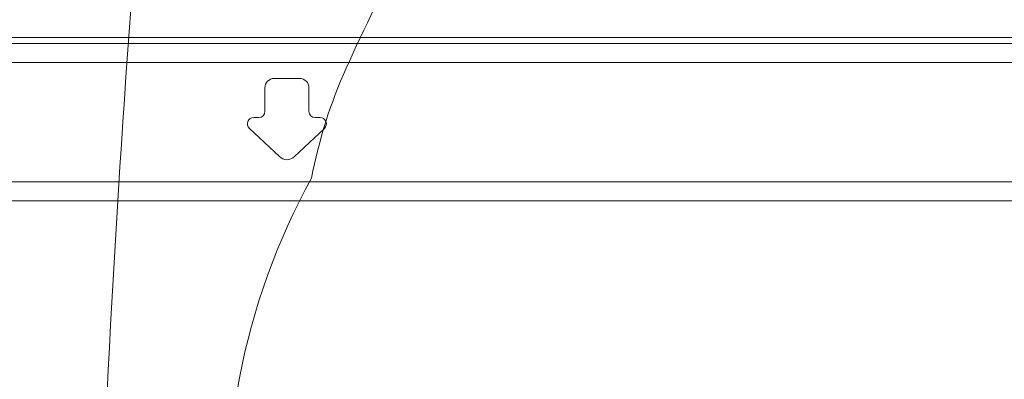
# Model space of a CAD drawing. Extents: x 4615668 to 9294084, y 16339 to 10688993.
# Tile 31 of 256: x 4717029 to 4717057, y 5343869 to 5343879. Entities that reach past the tile are written whole.
import ezdxf

# ---------------------------------------------------------------- set-up
doc = ezdxf.new("R2010")
doc.units = 0
doc.header["$MEASUREMENT"] = 0
doc.linetypes.add('DASHED', pattern=[19.05, 12.7, -6.35])
for name, color, linetype, lineweight in [('A_widok', 8, 'Continuous', 0), ('WM_KLIMA_Jednostki ZEWNętrzne', 202, 'Continuous', 13), ('Wymiar', 7, 'Continuous', 9), ('Wymiat 100', 251, 'Continuous', 5), ('WYPOSAŻENIE', 223, 'Continuous', 9)]:
    doc.layers.add(name, color=color, linetype=linetype, lineweight=lineweight)
doc.layers.add('IS_Wężownica OChP', color=7, linetype='Continuous', lineweight=5, true_color=0x800080)

# ---------------------------------------------------------------- blocks, each defined once
blk = doc.blocks.new('umywalka')
at = {"layer": 'WYPOSAŻENIE', "lineweight": 0, "extrusion": (0, 0, -1)}
for centre, major_axis, start_param, end_param in [((-58.759, -379.128), (425.332, 0), -1.528716, -1.432204), ((-38.497, -16.621), (18.117, 0), 3.92538, 5.263255), ((-31.756, -14.273), (13.118, 0), -1.360254, -1.107188), ((-47.002, -41.722), (47.216, 0), -1.107223, -1.025618)]:
    blk.add_ellipse(centre, major_axis=major_axis, ratio=0.9, start_param=start_param, end_param=end_param, dxfattribs=at)
blk = doc.blocks.new('Z$W@#58677476')
at = {"layer": 'WYPOSAŻENIE', "xscale": -1, "rotation": 270}
blk.add_blockref('umywalka', (82.753, 80.732), dxfattribs=at)
blk = doc.blocks.new('G$C8CC58E60')
at = {"layer": 'A_widok', "linetype": 'Continuous', "lineweight": 0, "xscale": -1}
blk.add_blockref('Z$W@#58677476', (102.823, 115.287), dxfattribs=at)
blk = doc.blocks.new('G$C1D751F49')
at = {"layer": 'WM_KLIMA_Jednostki ZEWNętrzne', "linetype": 'Continuous'}
for p, q in [((-32.119, 102.777), (31.744, 102.777)), ((-32.119, 102.241), (31.744, 102.241)), ((0.17, 101.784), (-0.545, 101.784)), ((-0.813, 101.516), (-0.813, 100.854)), ((0.438, 101.516), (0.438, 100.854)), ((-0.992, 100.675), (-1.129, 100.675)), ((0.616, 100.675), (0.753, 100.675)), ((-1.251, 100.366), (-0.399, 99.57)), ((0.875, 100.366), (0.023, 99.57)), ((-29.1, 98.847), (28.724, 98.847)), ((28.724, 98.311), (-29.1, 98.311))]:
    blk.add_line(p, q, dxfattribs=at)
for centre, radius, start, end in [((-0.545, 101.516), 0.268, 90, 180), ((-1.129, 100.496), 0.179, 90, 226.9465), ((0.616, 100.854), 0.179, 180, 270), ((-0.221, 99.831), 0.357, 275.2741, 313.0535)]:
    blk.add_arc(centre, radius, start, end, dxfattribs=at)
at = {"layer": 'WM_KLIMA_Jednostki ZEWNętrzne', "linetype": 'Continuous', "extrusion": (0, 0, -1)}
for centre, radius, start, end in [((-0.17, 101.516), 0.268, 90, 180), ((0.992, 100.854), 0.179, 180, 270), ((-0.753, 100.496), 0.179, 90, 226.9465), ((0.155, 99.831), 0.357, 275.2741, 313.0535)]:
    blk.add_arc(centre, radius, start, end, dxfattribs=at)

msp = doc.modelspace()

# ---------------------------------------------------------------- linework, layer by layer
at = {"layer": 'IS_Wężownica OChP', "color": 21, "linetype": 'DASHED', "ltscale": 70, "transparency": 33554687}
msp.add_lwpolyline([(4717188.665, 5343878.618), (4717018.666, 5343878.618, 0.414214), (4717010.666, 5343870.618), (4717010.666, 5343740.618, 0.414214), (4717018.666, 5343732.618), (4717168.665, 5343732.618, 0.414213)], format="xyb", dxfattribs=at)

# ---------------------------------------------------------------- block references
at = {"layer": 'Wymiar', "lineweight": 0, "ltscale": 40}
msp.add_blockref('G$C8CC58E60', (4717014.073, 5343707.618), dxfattribs=at)
at = {"layer": 'Wymiat 100', "color": 5, "lineweight": 0, "ltscale": 40}
msp.add_blockref('G$C1D751F49', (4717036.359, 5343775.667), dxfattribs=at)

doc.saveas('drawing.dxf')
